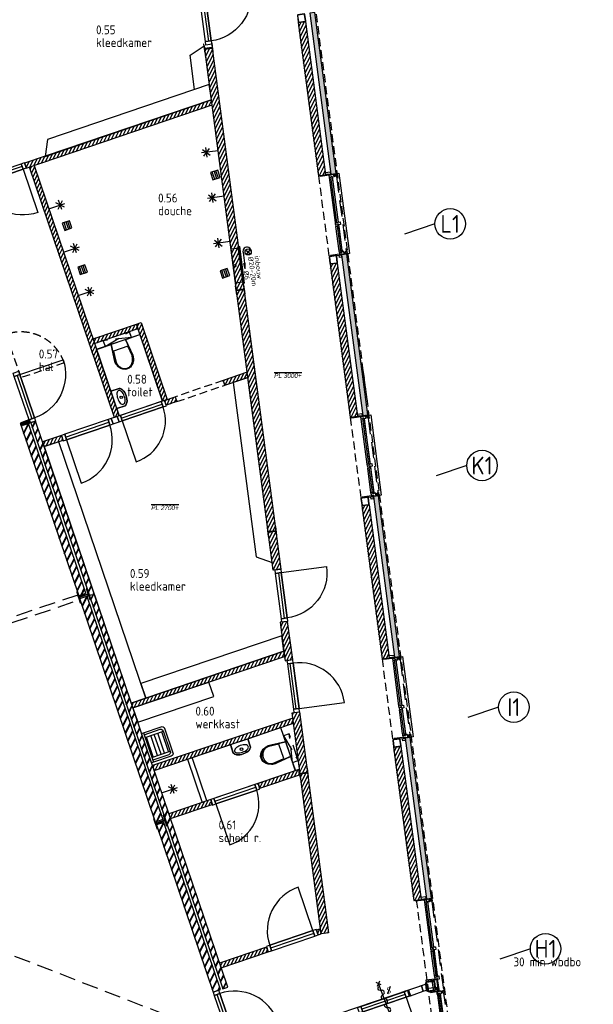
# Model space of a CAD drawing. Header units: millimetres. Extents: x -11937 to 214890, y -181324 to 108665.
# Tile 27 of 47: x 93616 to 104904, y -130331 to -110970. Entities that reach past the tile are written whole.
import ezdxf
from ezdxf.enums import TextEntityAlignment as Align
from ezdxf.xclip import XClip

# ---------------------------------------------------------------- set-up
doc = ezdxf.new("R2010")
doc.units = ezdxf.units.MM
doc.header["$LTSCALE"] = 100
doc.header["$XCLIPFRAME"] = 2
for name, pattern in [('082403 X-ref$0$DASHDOT2', [12.7, 6.35, -3.175, 0, -3.175]), ('082403 X-ref$0$DASHED2', [9.525, 6.35, -3.175]), ('082403 X-ref$0$HIDDEN2', [4.7625, 3.175, -1.5875])]:
    doc.linetypes.add(name, pattern=pattern)
for name, color, linetype in [('082403 X-ref$0$Alg-Dun-Arc', 8, 'Continuous'), ('082403 X-ref$0$Beveilig-Alg-Az', 253, 'Continuous'), ('082403 X-ref$0$Beveilig-Alg-Txt', 253, 'Continuous'), ('082403 X-ref$0$bib', 253, 'Continuous'), ('082403 X-ref$0$BiKoz-Draai-Az', 253, 'Continuous'), ('082403 X-ref$0$BiKoz-Hout-Az', 253, 'Continuous'), ('082403 X-ref$0$BiKoz-Hout-Drs', 253, 'Continuous'), ('082403 X-ref$0$BiWand-Bakst-Drs', 253, 'Continuous'), ('082403 X-ref$0$BuWand-Alg-Arc', 253, 'Continuous'), ('082403 X-ref$0$BuWand-Bakst-Drs', 253, 'Continuous'), ('082403 X-ref$0$Construct-Beton-Drs', 253, 'Continuous'), ('082403 X-ref$0$Construct-Staal-Drs', 253, 'Continuous'), ('082403 X-ref$0$Daken-Alg-Txt', 8, 'Continuous'), ('082403 X-ref$0$DIM25', 8, 'Continuous'), ('082403 X-ref$0$Inricht-Alg-Az', 253, 'Continuous'), ('082403 X-ref$0$InrSanit-Alg-Az', 253, 'Continuous'), ('082403 X-ref$0$kozijn', 8, 'Continuous'), ('082403 X-ref$0$kozijn1', 8, 'Continuous'), ('082403 X-ref$0$MTXT25-1', 253, 'Continuous'), ('082403 X-ref$0$MTXT35-1', 253, 'Continuous'), ('082403 X-ref$0$MTXT35-50', 253, 'Continuous'), ('082403 X-ref$0$nieuw uitzet', 253, 'Continuous'), ('082403 X-ref$0$Sanitair-Alg-Az', 253, 'Continuous'), ('082403 X-ref$0$Sanitair-Alg-Drs', 253, 'Continuous'), ('082403 X-ref$0$Stramien-Alg-Az', 9, '082403 X-ref$0$DASHDOT2'), ('082403 X-ref$0$Stramien-Alg-Drs', 8, 'Continuous'), ('082403 X-ref$0$Stramien-Alg-Txt', 253, 'Continuous'), ('082403 X-ref$0$TXT18', 253, 'Continuous'), ('082403 X-ref$0$Vloer-Alg-Arc', 253, 'Continuous'), ('082403 X-ref$0$VloerAfw-Hard-Az', 253, 'Continuous')]:
    doc.layers.add(name, color=color, linetype=linetype)
doc.layers.add('082403 X-ref$0$Opp mfa', color=8, linetype='Continuous', plot=False)
doc.styles.add('082403 X-ref$0$BOS', font='isocp.shx')
doc.styles.add('082403 X-ref$0$BOS3', font='isocp.shx')
doc.styles.add('082403 X-ref$0$Standard', font='isocp.shx')

# ---------------------------------------------------------------- blocks, each defined once
blk = doc.blocks.new('082403 X-ref$0$binkozdeur1034')
at = {"layer": '082403 X-ref$0$BiKoz-Draai-Az'}
blk.add_lwpolyline([(967, 0), (67, 0), (67, -900, 0.414214)], format="xyb", close=True, dxfattribs=at)
at = {"layer": '082403 X-ref$0$BiKoz-Hout-Az'}
blk.add_line((67, 57), (967, 57), dxfattribs=at)
blk.add_lwpolyline([(67, 0), (967, 0), (967, 114), (67, 114)], close=True, dxfattribs=at)
at = {"layer": '082403 X-ref$0$BiKoz-Hout-Drs'}
for points in [[(0, 0), (67, 0), (67, 114), (0, 114)], [(967, 0), (1034, 0), (1034, 114), (967, 114)]]:
    blk.add_lwpolyline(points, close=True, dxfattribs=at)
blk = doc.blocks.new('082403 X-ref$0$binkozdeur984')
at = {"layer": '082403 X-ref$0$BiKoz-Draai-Az'}
blk.add_lwpolyline([(917, 0), (67, 0), (67, -850, 0.414214)], format="xyb", close=True, dxfattribs=at)
at = {"layer": '082403 X-ref$0$BiKoz-Hout-Az'}
blk.add_line((67, 57), (917, 57), dxfattribs=at)
blk.add_lwpolyline([(67, 0), (917, 0), (917, 114), (67, 114)], close=True, dxfattribs=at)
at = {"layer": '082403 X-ref$0$BiKoz-Hout-Drs'}
for points in [[(0, 0), (67, 0), (67, 114), (0, 114)], [(917, 0), (984, 0), (984, 114), (917, 114)]]:
    blk.add_lwpolyline(points, close=True, dxfattribs=at)
blk = doc.blocks.new('082403 X-ref$0$toilethangend met reservoir')
at = {"layer": '082403 X-ref$0$BiKoz-Hout-Drs'}
blk.add_line((120, -175), (120, 725), dxfattribs=at)
at = {"layer": '082403 X-ref$0$Sanitair-Alg-Az', "linetype": '082403 X-ref$0$HIDDEN2'}
for p, q in [((120, 0), (0, 550)), ((120, 550), (0, 0))]:
    blk.add_line(p, q, dxfattribs=at)
blk.add_lwpolyline([(120, 550), (0, 550), (0, 0), (120, 0)], close=True, dxfattribs=at)
at = {"layer": '082403 X-ref$0$Sanitair-Alg-Az'}
blk.add_lwpolyline([(120, 424), (460, 460, -0.08399), (546, 445, -0.091257), (616, 406, -0.103849), (664, 344, -0.114925), (680, 275, -0.114925), (664, 206, -0.103849), (616, 144, -0.091257), (546, 105, -0.08399), (460, 90), (120, 126)], format="xyb", dxfattribs=at)
blk.add_lwpolyline([(462, 105, 0.081247), (541, 119, 0.091257), (606, 156, 0.103849), (650, 212, 0.114925), (665, 275, 0.114925), (650, 338, 0.103849), (606, 394, 0.091257), (541, 431, 0.081247), (462, 445), (260, 424), (260, 126)], format="xyb", close=True, dxfattribs=at)
blk = doc.blocks.new('082403 X-ref$0$fontein 1')
at = {"layer": '082403 X-ref$0$InrSanit-Alg-Az'}
blk.add_lwpolyline([(-66, -250, -0.243912), (-180, -175), (-180, 0), (180, 0), (180, -175, -0.243912), (66, -250, -0.070769)], format="xyb", close=True, dxfattribs=at)
blk.add_lwpolyline([(-140, -136), (-142, -150), (-140, -164), (-132, -177), (-120, -190), (-103, -200), (-103, -200), (-82, -208), (-57, -214), (-29, -218), (0, -219), (29, -218), (57, -214), (82, -208), (103, -200), (120, -190), (132, -177), (140, -164), (142, -150), (140, -136), (132, -123), (120, -110), (103, -100), (82, -92), (57, -86), (29, -82), (0, -81), (-29, -82), (-57, -86), (-82, -92), (-103, -100), (-120, -110), (-132, -123)], close=True, dxfattribs=at)
blk.add_circle((0, -155), 25, dxfattribs=at)
blk = doc.blocks.new('082403 X-ref$0$douche-kop')
at = {"layer": '082403 X-ref$0$Sanitair-Alg-Drs'}
for p, q in [((0, 0), (329, 0)), ((301, -67), (167, 67)), ((167, -67), (301, 67)), ((234, -95), (234, 95))]:
    blk.add_line(p, q, dxfattribs=at)
blk = doc.blocks.new('082403 X-ref$0$_K150x6.3')
at = {"layer": '082403 X-ref$0$Construct-Staal-Drs'}
for points in [[(60, 75), (-60, 75, 0.4142136), (-75, 60), (-75, -60, 0.4142136), (-60, -75), (60, -75, 0.4142136), (75, -60), (75, 60, 0.4142136)], [(60, 68.7), (-60, 68.7, 0.4142136), (-68.7, 60), (-68.7, -60, 0.4142136), (-60, -68.7), (60, -68.7, 0.4142136), (68.7, -60), (68.7, 60, 0.4142136)]]:
    blk.add_lwpolyline(points, format="xyb", close=True, dxfattribs=at)
blk = doc.blocks.new('082403 X-ref$0$schrobput')
at = {"layer": '082403 X-ref$0$VloerAfw-Hard-Az'}
for p, q in [((-37.5, -75), (-37.5, 75)), ((0, 75), (0, -75)), ((37.5, -75), (37.5, 75))]:
    blk.add_line(p, q, dxfattribs=at)
blk.add_lwpolyline([(-75, -75), (75, -75), (75, 75), (-75, 75)], close=True, dxfattribs=at)
blk = doc.blocks.new('082403 X-ref$0$_HEA180')
at = {"layer": '082403 X-ref$0$Construct-Staal-Drs'}
blk.add_lwpolyline([(-90, -85.5), (90, -85.5), (90, -76), (18, -76, -0.4142136), (3, -61), (3, 61, -0.4142136), (18, 76), (90, 76), (90, 85.5), (-90, 85.5), (-90, 76), (-18, 76, -0.4142136), (-3, 61), (-3, -61, -0.4142136), (-18, -76), (-90, -76)], format="xyb", close=True, dxfattribs=at)
blk = doc.blocks.new('082403 X-ref$0$uitstortgootsteen 460x610')
at = {"layer": '082403 X-ref$0$Sanitair-Alg-Az'}
for p, q in [((-206, -40), (-206, -420)), ((-206, -65), (206, -65)), ((-206, -156), (206, -156)), ((206, -40), (206, -420)), ((-206, -230), (206, -230)), ((-206, -304), (206, -304)), ((-206, -389), (206, -389))]:
    blk.add_line(p, q, dxfattribs=at)
blk.add_lwpolyline([(-305, 0), (305, 0), (305, -40), (-305, -40)], close=True, dxfattribs=at)
for points in [[(305, -40), (305, -410, -0.414214), (255, -460), (-255, -460, -0.414214), (-305, -410), (-305, -40)], [(265, -40), (265, -370, -0.414214), (215, -420), (-215, -420, -0.414214), (-265, -370), (-265, -40)]]:
    blk.add_lwpolyline(points, format="xyb", dxfattribs=at)
blk = doc.blocks.new('082403 X-ref$0$aangifte deur 30 minuten (zelfsluitend)')
at = {"layer": '082403 X-ref$0$Beveilig-Alg-Az'}
blk.add_line((0, -651), (0, 651), dxfattribs=at)
blk.add_lwpolyline([(0, -543, 1), (0, -362, -1), (0, -181, 1), (0, 0, -1), (0, 181, 1), (0, 362, -1), (0, 543)], format="xyb", dxfattribs=at)
for points in [[(-81, 568), (82, 732)], [(80, 571), (-78, 729)], [(-81, -735), (82, -571)], [(80, -732), (-78, -574)]]:
    blk.add_lwpolyline(points, dxfattribs=at)
blk = doc.blocks.new('082403 X-ref$0$brandslanghaspel 25-30m inbouw')
at = {"layer": '082403 X-ref$0$Beveilig-Alg-Az', "linetype": 'Continuous', "ltscale": 400}
blk.add_lwpolyline([(-367.5, 0), (367.5, 0), (367.5, -18, -0.414214), (364.5, -21), (-364.5, -21, -0.414214), (-367.5, -18)], format="xyb", close=True, dxfattribs=at)
at = {"layer": '082403 X-ref$0$Beveilig-Alg-Az'}
blk.add_lwpolyline([(-340, 0), (-340, 144), (340, 144), (340, 0)], close=True, dxfattribs=at)
at = {"layer": '082403 X-ref$0$Beveilig-Alg-Az', "linetype": '082403 X-ref$0$HIDDEN2', "ltscale": 0.1}
blk.add_lwpolyline([(19.999512, 144), (19.999512, 111.200195, -1), (-20.000488, 111.200192), (-20, 144)], format="xyb", dxfattribs=at)
blk = doc.blocks.new('082403 X-ref$0$brandslanghaspel 20m (inbouw)')
at = {"layer": '082403 X-ref$0$Beveilig-Alg-Az'}
for p, q in [((-86, 119), (86, 291)), ((-86, 291), (86, 119)), ((0, 0), (424, 0)), ((644, 0), (424, 30)), ((424, -30), (424, 30)), ((644, 0), (424, -30))]:
    blk.add_line(p, q, dxfattribs=at)
blk.add_circle((0, 205), 122, dxfattribs=at)
blk.add_arc((-27, 163), 165, 80.6472, 279.3528, dxfattribs=at)
at = {"layer": '082403 X-ref$0$Beveilig-Alg-Txt', "style": '082403 X-ref$0$BOS'}
for s, p in [('inbouw', (200, 424)), ('%%C20-20m', (202, 172)), ('%%C6', (728, -77))]:
    blk.add_text(s, height=200, dxfattribs=at).set_placement(p)
blk = doc.blocks.new('082403 X-ref$0$ruimtenummer met m2_1')
at = {"layer": '082403 X-ref$0$MTXT25-1', "style": '082403 X-ref$0$BOS'}
blk.add_attdef('OPPERVLAKTE', (0, 498), '', height=250, dxfattribs=at)
at = {"layer": '082403 X-ref$0$MTXT35-1', "style": '082403 X-ref$0$BOS'}
for tag, p in [('RUIMTENUMMER', (-8, 1448)), ('RUIMTENAAM', (-8, 948))]:
    blk.add_attdef(tag, p, '', height=350, dxfattribs=at)
blk = doc.blocks.new('*U85')
at = {"layer": '082403 X-ref$0$Construct-Staal-Drs'}
blk.add_lwpolyline([(-110, -105), (110, -105), (110, -94), (21.5, -94, -0.4142136), (3.5, -76), (3.5, 76, -0.4142136), (21.5, 94), (110, 94), (110, 105), (-110, 105), (-110, 94), (-21.5, 94, -0.4142136), (-3.5, 76), (-3.5, -76, -0.4142136), (-21.5, -94), (-110, -94)], format="xyb", close=True, dxfattribs=at)
blk = doc.blocks.new('*U84')
at = {"layer": '082403 X-ref$0$Construct-Staal-Drs'}
for points in [[(75, 90), (-75, 90, 0.414214), (-90, 75), (-90, -75, 0.414214), (-75, -90), (75, -90, 0.414214), (90, -75), (90, 75, 0.414214)], [(75, 80), (-75, 80, 0.414214), (-80, 75), (-80, -75, 0.414214), (-75, -80), (75, -80, 0.414214), (80, -75), (80, 75, 0.414214)]]:
    blk.add_lwpolyline(points, format="xyb", close=True, dxfattribs=at)
blk = doc.blocks.new('082403 X-ref$0$slot van binnenuit zonder sleutel')
at = {"layer": '082403 X-ref$0$Beveilig-Alg-Txt'}
blk.add_line((47, 157), (-47, -157), dxfattribs=at)
at = {"layer": '082403 X-ref$0$Beveilig-Alg-Txt', "style": '082403 X-ref$0$BOS'}
blk.add_text('S', height=250, dxfattribs=at).set_placement((0, 0), align=Align.MIDDLE)
blk = doc.blocks.new('082403 X-ref')
at = {"layer": '082403 X-ref$0$Alg-Dun-Arc'}
h = blk.add_hatch(dxfattribs=at)
h.set_pattern_fill('ANSI31', color=8, scale=5, style=0)
h.set_pattern_definition([(153.75, (44396.745, 54629.003), (7.0213, 14.2379), [])])
h.paths.add_polyline_path([(44191, 54580, -0.414214), (44216, 54631), (44286, 54655), (44308, 54591), (44200, 54555)])
h.paths.add_polyline_path([(44286, 54655), (44320, 54666), (44342, 54603), (44308, 54591)])
h.paths.add_polyline_path([(44320, 54666), (44358, 54679), (44380, 54616), (44342, 54603)])
at = {"layer": '082403 X-ref$0$BuWand-Alg-Arc'}
h = blk.add_hatch(color=8, dxfattribs=at)
h.paths.add_polyline_path([(49981, 62672), (49884, 62639), (50155, 60582), (50251, 60615)])
h.paths.add_polyline_path([(50251, 60615), (50155, 60582), (50296, 59508), (50396, 59521)])
h.paths.add_polyline_path([(49979, 62683), (49880, 62670), (49884, 62639), (49981, 62672)])
h = blk.add_hatch(dxfattribs=at)
h.set_pattern_fill('ANSI31', color=8, scale=18, angle=18.75, style=0)
h.set_pattern_definition([(63.75, (-1876.475, 14253.245), (-51.256277, 25.2768), [])])
h.paths.add_polyline_path([(49800, 62509), (49652, 62489), (50049, 59475), (50197, 59495)])
h = blk.add_hatch(dxfattribs=at)
h.set_pattern_fill('ANSI31', color=8, scale=18, angle=18.75, style=0)
h.paths.add_polyline_path([(49159, 51718), (49308, 51737), (47960, 61980), (47811, 61960)])
h = blk.add_hatch(dxfattribs=at)
h.set_pattern_fill('ANSI31', color=8, scale=18, style=0)
h.set_pattern_definition([(63.75, (17820.097, 3764.48), (-51.256277, 25.2768), [])])
h.paths.add_polyline_path([(44300, 59625), (44267, 59720), (47942, 60967), (47955, 60866)])
h = blk.add_hatch(dxfattribs=at)
h.set_pattern_fill('ANSI31', color=8, scale=18, angle=18.75, style=0)
h.paths.add_polyline_path([(44765, 58769), (44670, 58737), (46033, 54722), (46128, 54754), (46080, 54896), (45964, 55237), (45684, 56061)])
h.paths.add_polyline_path([(44456, 59678), (44362, 59646), (44670, 58737), (44765, 58769)])
h = blk.add_hatch(color=8, dxfattribs=at)
h.paths.add_polyline_path([(50606, 57921), (50510, 57888), (50922, 54757), (51021, 54770)])
h.paths.add_polyline_path([(50606, 57921), (50605, 57932), (50506, 57919), (50510, 57888)])
h = blk.add_hatch(dxfattribs=at)
h.set_pattern_fill('ANSI31', color=8, scale=18, angle=18.75, style=0)
h.set_pattern_definition([(63.75, (-1250.984, 9502.163), (-51.256277, 25.2768), [])])
h.paths.add_polyline_path([(50426, 57758), (50277, 57738), (50674, 54724), (50823, 54744)])
h = blk.add_hatch(dxfattribs=at)
h.set_pattern_fill('ANSI31', color=8, scale=18, angle=18.75, style=0)
h.paths.add_polyline_path([(46466, 56559), (45614, 56269), (45646, 56175), (46498, 56464)])
h = blk.add_hatch(dxfattribs=at)
h.set_pattern_fill('ANSI31', color=8, scale=18, angle=18.75, style=0)
h.paths.add_polyline_path([(46560, 56591), (46466, 56559), (46980, 55043), (47020, 55057), (47075, 55076)])
h = blk.add_hatch(dxfattribs=at)
h.set_pattern_fill('ANSI31', color=8, scale=18, angle=18.75, style=0)
h.paths.add_polyline_path([(48660, 55508), (48647, 55609), (48175, 55449), (48207, 55355)])
h = blk.add_hatch(dxfattribs=at)
h.set_pattern_fill('ANSI31', color=8, scale=18, angle=18.75, style=0)
h.paths.add_polyline_path([(47228, 55128), (47075, 55076), (47020, 55057), (47052, 54962), (47261, 55033)])
h = blk.add_hatch(dxfattribs=at)
h.set_pattern_fill('METSW', color=8, scale=2, style=0)
h.set_pattern_definition([(63.75, (25391.24, 62705.46), (-98.656, 48.65176), []), (63.75, (25386.42, 62719.67), (-98.656, 48.65176), [])])
h.paths.add_polyline_path([(45475, 51264), (45333, 51216), (44200, 54555), (44342, 54603)])
h = blk.add_hatch(dxfattribs=at)
h.set_pattern_fill('METSW', color=256, scale=2, style=0)
h.set_pattern_definition([(63.75, (28055.27, 55446.67), (-98.656, 48.65176), []), (63.75, (28050.45, 55460.87), (-98.656, 48.65176), [])])
h.paths.add_polyline_path([(48168, 43486), (48263, 43518), (44484, 54651), (44389, 54619)])
h = blk.add_hatch(dxfattribs=at)
h.set_pattern_fill('ANSI31', color=8, scale=18, angle=18.75, style=0)
h.paths.add_polyline_path([(44622, 54243), (44655, 54148), (45024, 54274), (44992, 54369)])
h = blk.add_hatch(color=8, dxfattribs=at)
h.paths.add_polyline_path([(51232, 53170), (51135, 53137), (51547, 50005), (51647, 50019)])
h.paths.add_polyline_path([(51232, 53170), (51230, 53181), (51131, 53168), (51135, 53137)])
h = blk.add_hatch(dxfattribs=at)
h.set_pattern_fill('ANSI31', color=8, scale=18, angle=18.75, style=0)
h.set_pattern_definition([(63.75, (-625.49, 4751.08), (-51.256277, 25.2768), [])])
h.paths.add_polyline_path([(51051, 53006), (50903, 52987), (51300, 49973), (51448, 49992)])
h = blk.add_hatch(dxfattribs=at)
h.set_pattern_fill('METSW', color=8, scale=2, style=0)
h.set_pattern_definition([(63.75, (27913.34, 58861.6), (-98.656, 48.65176), []), (63.75, (27908.52, 58875.8), (-98.656, 48.65176), [])])
h.paths.add_polyline_path([(46986, 46814), (46844, 46765), (45352, 51159), (45494, 51207)])
h = blk.add_hatch(dxfattribs=at)
h.set_pattern_fill('ANSI31', color=8, scale=18, angle=18.75, style=0)
h.paths.add_polyline_path([(49294, 50693), (49443, 50712), (49542, 49959), (49394, 49939)])
h = blk.add_hatch(dxfattribs=at)
h.set_pattern_fill('ANSI31', color=8, scale=18, angle=18.75, style=0)
h.paths.add_polyline_path([(46366, 49106), (46398, 49011), (49382, 50024), (49369, 50125)])
h = blk.add_hatch(dxfattribs=at)
h.set_pattern_fill('ANSI31', color=8, scale=18, angle=18.75, style=0)
h.paths.add_polyline_path([(46784, 47875), (46816, 47780), (49555, 48710), (49542, 48811)])
h = blk.add_hatch(dxfattribs=at)
h.set_pattern_fill('ANSI31', color=256, scale=18, angle=18.75, style=0)
h.paths.add_polyline_path([(49677, 48933), (49529, 48914), (50101, 44566), (50250, 44585)])
h = blk.add_hatch(color=256, dxfattribs=at)
h.paths.add_polyline_path([(51857, 48419), (51761, 48386), (52173, 45254), (52272, 45267)])
h.paths.add_polyline_path([(51857, 48419), (51856, 48430), (51756, 48417), (51761, 48386)])
h = blk.add_hatch(dxfattribs=at)
h.set_pattern_fill('ANSI31', color=256, scale=18, angle=18.75, style=0)
h.paths.add_polyline_path([(51677, 48255), (51528, 48236), (51925, 45222), (52074, 45241)])
h = blk.add_hatch(dxfattribs=at)
h.set_pattern_fill('ANSI31', color=8, scale=18, angle=18.75, style=0)
h.paths.add_polyline_path([(49678, 47696), (49665, 47797), (49637, 47787), (49637, 47787), (48852, 47521), (48884, 47426)])
h = blk.add_hatch(dxfattribs=at)
h.set_pattern_fill('ANSI31', color=8, scale=18, angle=18.75, style=0)
h.paths.add_polyline_path([(47105, 46928), (47138, 46833), (47952, 47110), (47920, 47204), (47854, 47182), (47854, 47182)])
h = blk.add_hatch(dxfattribs=at)
h.set_pattern_fill('METSW', color=256, scale=2, style=0)
h.set_pattern_definition([(63.75, (30418.7, 56181.05), (-98.656, 48.65176), []), (63.75, (30413.88, 56195.26), (-98.656, 48.65176), [])])
h.paths.add_polyline_path([(47979, 43422), (48121, 43470), (47005, 46757), (46863, 46709)])
h = blk.add_hatch(dxfattribs=at)
h.set_pattern_fill('ANSI31', color=256, scale=18, angle=18.75, style=0)
h.paths.add_polyline_path([(50088, 44667), (50009, 44640), (50041, 44545), (50101, 44566)])
h = blk.add_hatch(dxfattribs=at)
h.set_pattern_fill('ANSI31', color=256, scale=18, angle=18.75, style=0)
h.paths.add_polyline_path([(48102, 43993), (48134, 43898), (49062, 44213), (49030, 44308)])
at = {"color": 8}
for p, q in [((45337, 51154), (45588, 51239)), ((49845, 47739), (49730, 47724))]:
    blk.add_line(p, q, dxfattribs=at)
blk.add_line((52283, 43653), (52312, 43435))
at = {"layer": '082403 X-ref$0$BiKoz-Draai-Az', "color": 8, "linetype": '082403 X-ref$0$HIDDEN2', "ltscale": 0.5}
blk.add_lwpolyline([(45047, 55793), (44195, 55503), (43905, 56356, -0.414214)], format="xyb", close=True, dxfattribs=at)
at = {"layer": '082403 X-ref$0$BiKoz-Hout-Drs', "color": 8}
blk.add_lwpolyline([(46008, 54593), (46125, 54633), (46088, 54741), (45971, 54701)], close=True, dxfattribs=at)
at = {"layer": '082403 X-ref$0$BiKoz-Hout-Drs'}
for points in [[(52177, 43460), (52162, 43576), (52077, 43547), (52113, 43439)], [(51858, 43352), (51821, 43460), (51736, 43431), (51772, 43323)], [(51858, 43352), (52113, 43439), (52077, 43547), (51821, 43460)]]:
    blk.add_lwpolyline(points, close=True, dxfattribs=at)
at = {"layer": '082403 X-ref$0$BiWand-Bakst-Drs', "color": 8}
for points in [[(47960, 61980), (49308, 51737), (49159, 51718), (47811, 61960)], [(47955, 60866), (47942, 60967), (44267, 59720), (44300, 59625)], [(44362, 59646), (44456, 59678), (46128, 54754), (46033, 54722)], [(46498, 56464), (45646, 56175), (45614, 56269), (46466, 56559)], [(47075, 55076), (46980, 55043), (46466, 56559), (46560, 56591)], [(48207, 55355), (48660, 55508), (48647, 55609), (48175, 55449)], [(47261, 55033), (47052, 54962), (47020, 55057), (47228, 55128)], [(45333, 51216), (45475, 51264), (44342, 54603), (44200, 54555)], [(44655, 54148), (45024, 54274), (44992, 54369), (44622, 54243)], [(45352, 51159), (45494, 51207), (46986, 46814), (46844, 46765)], [(49542, 49959), (49443, 50712), (49294, 50693), (49394, 49939)], [(46398, 49011), (49382, 50024), (49369, 50125), (46366, 49106)], [(46784, 47875), (46816, 47780), (49555, 48710), (49542, 48811)], [(48893, 47429), (49678, 47696), (49665, 47797), (48861, 47524)], [(47138, 46833), (47961, 47113), (47929, 47208), (47105, 46928)]]:
    blk.add_lwpolyline(points, close=True, dxfattribs=at)
at = {"layer": '082403 X-ref$0$BiWand-Bakst-Drs', "color": 8, "linetype": '082403 X-ref$0$HIDDEN2', "ltscale": 0.5}
blk.add_lwpolyline([(47261, 55033), (48207, 55355), (48175, 55449), (47228, 55128)], close=True, dxfattribs=at)
at = {"layer": '082403 X-ref$0$BiWand-Bakst-Drs'}
for points in [[(48168, 43486), (48263, 43518), (44484, 54651), (44389, 54619)], [(49677, 48933), (50250, 44585), (50101, 44566), (49529, 48914)], [(47979, 43422), (48121, 43470), (47005, 46757), (46863, 46709)], [(50041, 44545), (50101, 44566), (50088, 44667), (50009, 44640)], [(48134, 43898), (49062, 44213), (49030, 44308), (48102, 43993)]]:
    blk.add_lwpolyline(points, close=True, dxfattribs=at)
at = {"layer": '082403 X-ref$0$BuWand-Bakst-Drs', "color": 8}
for points in [[(49880, 62670), (50296, 59508), (50396, 59521), (49979, 62683)], [(50506, 57919), (50922, 54757), (51021, 54770), (50605, 57932)], [(50506, 57919), (50922, 54757), (51021, 54770), (50605, 57932)], [(51131, 53168), (51547, 50005), (51647, 50019), (51230, 53181)]]:
    blk.add_lwpolyline(points, close=True, dxfattribs=at)
at = {"layer": '082403 X-ref$0$BuWand-Bakst-Drs'}
blk.add_lwpolyline([(51756, 48417), (52173, 45254), (52272, 45267), (51856, 48430)], close=True, dxfattribs=at)
at = {"layer": '082403 X-ref$0$Construct-Beton-Drs', "color": 8}
for points in [[(50049, 59475), (50197, 59495), (49800, 62509), (49652, 62489)], [(50674, 54724), (50823, 54744), (50426, 57758), (50277, 57738)], [(51300, 49973), (51448, 49992), (51051, 53006), (50903, 52987)]]:
    blk.add_lwpolyline(points, close=True, dxfattribs=at)
at = {"layer": '082403 X-ref$0$Construct-Beton-Drs'}
blk.add_lwpolyline([(51925, 45222), (52074, 45241), (51677, 48255), (51528, 48236)], close=True, dxfattribs=at)
at = {"layer": '082403 X-ref$0$Daken-Alg-Txt', "color": 8}
blk.add_lwpolyline([(44308, 54591), (44200, 54555), (44191, 54580, -0.414214), (44216, 54631), (44286, 54655)], format="xyb", close=True, dxfattribs=at)
blk.add_lwpolyline([(44380, 54616), (44308, 54591), (44286, 54655), (44358, 54679)], close=True, dxfattribs=at)
at = {"layer": '082403 X-ref$0$DIM25', "color": 8, "linetype": '082403 X-ref$0$DASHED2', "ltscale": 0.01}
for p, q in [((50397, 59486), (50342, 59478)), ((50597, 57967), (50542, 57959)), ((51022, 54734), (50968, 54727)), ((51222, 53216), (51168, 53208)), ((51648, 49983), (51593, 49976)), ((51848, 48464), (51793, 48457))]:
    blk.add_line(p, q, dxfattribs=at)
at = {"layer": '082403 X-ref$0$DIM25', "linetype": '082403 X-ref$0$DASHED2', "ltscale": 0.01}
for p, q in [((52273, 45232), (52219, 45225)), ((52511, 43426), (52457, 43419))]:
    blk.add_line(p, q, dxfattribs=at)
at = {"layer": '082403 X-ref$0$Inricht-Alg-Az', "linetype": '082403 X-ref$0$HIDDEN2'}
blk.add_line((48369, 42458), (35037, 47636), dxfattribs=at)
at = {"layer": '082403 X-ref$0$Inricht-Alg-Az', "color": 8}
for points in [[(47802, 62032), (47902, 61270), (47612, 61172), (47524, 61844)], [(44670, 59856), (47942, 60967), (47902, 61270), (44716, 60189)], [(49140, 51868), (48660, 55508), (48371, 55410), (48823, 51978)], [(44655, 54148), (46366, 49106), (46650, 49202), (44939, 54245)], [(46650, 49202), (49369, 50125), (49329, 50429), (46554, 49487)], [(46495, 48727), (47992, 49235), (47895, 49519), (46398, 49011)]]:
    blk.add_lwpolyline(points, close=True, dxfattribs=at)
at = {"layer": '082403 X-ref$0$Inricht-Alg-Az', "linetype": '082403 X-ref$0$HIDDEN2'}
blk.add_lwpolyline([(45344, 51135), (45312, 51230), (24599, 44199), (24631, 44104)], close=True, dxfattribs=at)
at = {"layer": '082403 X-ref$0$kozijn', "color": 8, "linetype": '082403 X-ref$0$HIDDEN2'}
for p, q in [((50403, 59459), (50596, 57994)), ((51028, 54708), (51221, 53243)), ((51654, 49957), (51847, 48492))]:
    blk.add_line(p, q, dxfattribs=at)
at = {"layer": '082403 X-ref$0$kozijn', "linetype": '082403 X-ref$0$HIDDEN2'}
for p, q in [((52279, 45206), (52510, 43453)), ((52982, 39870), (52517, 43399))]:
    blk.add_line(p, q, dxfattribs=at)
at = {"layer": '082403 X-ref$0$kozijn', "color": 8}
for points in [[(50296, 59445), (50294, 59455), (50319, 59458), (50320, 59448)], [(50320, 59448), (50319, 59458), (50294, 59455), (50296, 59445)], [(50315, 59507), (50451, 59525), (50660, 57943), (50523, 57925)], [(50921, 54694), (50920, 54704), (50945, 54707), (50946, 54697)], [(50946, 54697), (50945, 54707), (50920, 54704), (50921, 54694)], [(50940, 54756), (51077, 54774), (51285, 53192), (51148, 53174)], [(51547, 49943), (51545, 49953), (51570, 49956), (51571, 49946)], [(51571, 49946), (51570, 49956), (51545, 49953), (51547, 49943)], [(51566, 50005), (51702, 50023), (51911, 48440), (51774, 48422)]]:
    blk.add_lwpolyline(points, dxfattribs=at)
for points in [[(50496, 57917), (50502, 57872), (50462, 57867), (50456, 57912)], [(51121, 53166), (51127, 53121), (51087, 53116), (51082, 53161)], [(51747, 48415), (51753, 48370), (51713, 48365), (51707, 48410)]]:
    blk.add_lwpolyline(points, close=True, dxfattribs=at)
at = {"layer": '082403 X-ref$0$kozijn'}
for points in [[(52172, 45192), (52171, 45202), (52196, 45205), (52197, 45195)], [(52197, 45195), (52196, 45205), (52171, 45202), (52172, 45192)]]:
    blk.add_lwpolyline(points, dxfattribs=at)
at = {"layer": '082403 X-ref$0$kozijn1', "color": 8}
for p, q in [((50383, 58555), (50266, 59441)), ((50444, 58563), (50327, 59449)), ((50455, 58000), (50393, 58477)), ((50517, 58008), (50454, 58485)), ((51008, 53804), (50891, 54690)), ((51069, 53812), (50953, 54698)), ((51081, 53249), (51018, 53726)), ((51142, 53257), (51080, 53734)), ((51633, 49053), (51517, 49939)), ((51695, 49061), (51578, 49947)), ((51768, 48506), (51705, 48983)), ((51706, 48498), (51644, 48975))]:
    blk.add_line(p, q, dxfattribs=at)
at = {"layer": '082403 X-ref$0$kozijn1'}
for p, q in [((52259, 44301), (52142, 45188)), ((52320, 44310), (52204, 45196)), ((52332, 43747), (52269, 44224)), ((52393, 43755), (52331, 44232)), ((52442, 43389), (52792, 40727))]:
    blk.add_line(p, q, dxfattribs=at)
at = {"layer": '082403 X-ref$0$kozijn1', "color": 8}
for points in [[(50304, 59509), (50306, 59491), (50081, 59461), (50078, 59479)], [(50280, 59552), (50286, 59507), (50197, 59496), (50191, 59540)], [(50260, 59485), (50260, 59485), (50309, 59491), (50307, 59501), (50350, 59507), (50357, 59453), (50320, 59448), (50319, 59458), (50294, 59455), (50296, 59445), (50266, 59441)], [(50319, 59458), (50438, 58552), (50414, 58549), (50294, 59455)], [(50388, 59492), (50390, 59477), (50354, 59472), (50353, 59487)], [(50406, 59514), (50413, 59460), (50393, 59458), (50386, 59511)], [(50388, 58516), (50383, 58555), (50412, 58559), (50414, 58549), (50438, 58552), (50437, 58562), (50474, 58567), (50481, 58513), (50441, 58508), (50439, 58523)], [(50388, 58515), (50393, 58477), (50422, 58481), (50421, 58491), (50446, 58494), (50447, 58484), (50454, 58485), (50451, 58506), (50437, 58504), (50434, 58522)], [(50446, 58494), (50511, 57998), (50487, 57994), (50421, 58491)], [(50513, 57920), (50511, 57938), (50285, 57908), (50287, 57891)], [(50461, 57962), (50456, 58000), (50485, 58004), (50487, 57994), (50511, 57998), (50510, 58007), (50517, 58008), (50520, 57987), (50505, 57985), (50507, 57968)], [(50461, 57961), (50464, 57932), (50494, 57936), (50494, 57936), (50513, 57938), (50514, 57929), (50557, 57934), (50550, 57988), (50510, 57983), (50512, 57968)], [(50590, 57958), (50588, 57973), (50552, 57968), (50554, 57954)], [(50605, 57995), (50613, 57941), (50593, 57939), (50586, 57992)], [(50906, 54801), (50912, 54756), (50823, 54744), (50817, 54789)], [(50929, 54758), (50932, 54740), (50706, 54710), (50704, 54728)], [(50886, 54734), (50886, 54734), (50934, 54740), (50933, 54750), (50975, 54756), (50983, 54702), (50946, 54697), (50945, 54707), (50920, 54704), (50921, 54694), (50891, 54690)], [(50945, 54707), (51064, 53801), (51039, 53798), (50920, 54704)], [(51014, 54741), (51016, 54726), (50980, 54721), (50978, 54736)], [(51031, 54763), (51038, 54709), (51018, 54707), (51011, 54760)], [(51013, 53765), (51008, 53804), (51038, 53808), (51039, 53798), (51064, 53801), (51063, 53811), (51099, 53816), (51106, 53762), (51067, 53757), (51065, 53772)], [(51013, 53764), (51018, 53726), (51048, 53730), (51047, 53740), (51071, 53743), (51073, 53733), (51080, 53734), (51077, 53755), (51062, 53753), (51060, 53771)], [(51071, 53743), (51137, 53246), (51112, 53243), (51047, 53740)], [(51086, 53211), (51081, 53249), (51111, 53253), (51112, 53243), (51137, 53246), (51136, 53256), (51142, 53257), (51145, 53236), (51130, 53234), (51133, 53217)], [(51231, 53244), (51238, 53190), (51218, 53188), (51211, 53241)], [(51138, 53169), (51136, 53187), (50911, 53157), (50913, 53140)], [(51086, 53210), (51090, 53181), (51120, 53185), (51120, 53185), (51139, 53187), (51140, 53177), (51182, 53183), (51175, 53237), (51136, 53231), (51138, 53217)], [(51216, 53207), (51214, 53222), (51178, 53217), (51180, 53202)], [(51555, 50006), (51557, 49989), (51332, 49959), (51329, 49977)], [(51531, 50050), (51537, 50005), (51448, 49993), (51442, 50038)], [(51511, 49983), (51511, 49983), (51560, 49989), (51558, 49999), (51601, 50004), (51608, 49951), (51571, 49946), (51570, 49956), (51545, 49953), (51547, 49943), (51517, 49939)], [(51570, 49956), (51689, 49050), (51665, 49047), (51545, 49953)], [(51639, 49990), (51641, 49975), (51605, 49970), (51604, 49985)], [(51656, 50012), (51664, 49958), (51644, 49956), (51637, 50009)], [(51639, 49014), (51633, 49053), (51663, 49056), (51665, 49047), (51689, 49050), (51688, 49060), (51725, 49065), (51732, 49011), (51692, 49006), (51690, 49021)], [(51639, 49013), (51644, 48975), (51673, 48979), (51672, 48988), (51697, 48992), (51698, 48982), (51705, 48983), (51702, 49004), (51688, 49002), (51685, 49019)], [(51697, 48992), (51762, 48495), (51738, 48492), (51672, 48988)], [(51764, 48418), (51762, 48436), (51536, 48406), (51538, 48388)], [(51712, 48459), (51707, 48498), (51736, 48502), (51738, 48492), (51762, 48495), (51761, 48505), (51768, 48506), (51771, 48485), (51756, 48483), (51758, 48466)], [(51712, 48459), (51715, 48430), (51745, 48434), (51745, 48434), (51764, 48436), (51765, 48426), (51808, 48432), (51801, 48486), (51761, 48480), (51763, 48465)], [(51841, 48456), (51839, 48471), (51803, 48466), (51805, 48451)], [(51856, 48493), (51864, 48439), (51844, 48437), (51837, 48490)]]:
    blk.add_lwpolyline(points, close=True, dxfattribs=at)
at = {"layer": '082403 X-ref$0$kozijn1'}
for points in [[(52180, 45255), (52183, 45238), (51957, 45208), (51955, 45226)], [(52157, 45299), (52163, 45254), (52074, 45242), (52068, 45287)], [(52137, 45231), (52137, 45231), (52185, 45238), (52184, 45248), (52226, 45253), (52234, 45200), (52197, 45195), (52196, 45205), (52171, 45202), (52172, 45192), (52142, 45188)], [(52196, 45205), (52315, 44299), (52290, 44295), (52171, 45202)], [(52265, 45239), (52267, 45224), (52231, 45219), (52229, 45234)], [(52282, 45261), (52289, 45207), (52269, 45205), (52262, 45258)], [(52264, 44263), (52259, 44301), (52289, 44305), (52290, 44295), (52315, 44299), (52314, 44309), (52350, 44313), (52357, 44260), (52318, 44255), (52316, 44270)], [(52264, 44262), (52269, 44224), (52299, 44228), (52298, 44237), (52322, 44241), (52324, 44231), (52331, 44232), (52328, 44253), (52313, 44251), (52311, 44268)], [(52322, 44241), (52388, 43744), (52363, 43741), (52298, 44237)], [(52343, 43661), (52341, 43679), (52162, 43655), (52164, 43637)], [(52337, 43708), (52332, 43747), (52362, 43751), (52363, 43741), (52388, 43744), (52387, 43754), (52393, 43755), (52396, 43734), (52381, 43732), (52384, 43715)], [(52337, 43708), (52342, 43669), (52372, 43673), (52371, 43683), (52395, 43686), (52397, 43676), (52433, 43681), (52426, 43734), (52387, 43729), (52389, 43714)], [(52404, 43429), (52429, 43432), (52395, 43686), (52371, 43683)], [(52372, 43443), (52374, 43425), (52252, 43409), (52250, 43427)], [(52471, 43393), (52464, 43447), (52428, 43442), (52429, 43432), (52404, 43429), (52403, 43439), (52373, 43435), (52376, 43409), (52380, 43381), (52410, 43385), (52409, 43395), (52433, 43398), (52435, 43389)], [(52433, 43398), (52787, 40716), (52762, 40712), (52409, 43395)], [(52504, 43417), (52503, 43432), (52467, 43428), (52469, 43413)], [(52520, 43454), (52527, 43401), (52507, 43398), (52500, 43452)]]:
    blk.add_lwpolyline(points, close=True, dxfattribs=at)
at = {"layer": '082403 X-ref$0$MTXT35-50', "color": 8}
blk.add_lwpolyline([(48680, 56512), (48839, 55297)], dxfattribs=at)
at = {"layer": '082403 X-ref$0$nieuw uitzet', "linetype": '082403 X-ref$0$HIDDEN2', "ltscale": 0.5}
for p, q in [((48760, 72095), (52993, 39945)), ((51975, 45228), (52687, 39816))]:
    blk.add_line(p, q, dxfattribs=at)
at = {"layer": '082403 X-ref$0$nieuw uitzet', "color": 8, "linetype": '082403 X-ref$0$HIDDEN2', "ltscale": 0.5}
for p, q in [((50049, 59475), (50258, 57887)), ((50925, 55649), (51001, 55074)), ((50674, 54724), (50883, 53136)), ((51300, 49973), (51509, 48385))]:
    blk.add_line(p, q, dxfattribs=at)
at = {"layer": '082403 X-ref$0$Opp mfa'}
blk.add_lwpolyline([(50453, 42995), (51516, 34923), (54770, 35351), (54828, 35324), (54952, 35398), (54776, 35692), (53673, 37528), (53673, 37528), (53589, 37657, -0.098401), (52860, 39884), (52782, 40474), (52762, 40627), (52762, 40627), (52762, 40627), (52382, 43513), (52218, 43493), (52201, 43506), (52191, 43585)], format="xyb", close=True, dxfattribs=at)
at = {"layer": '082403 X-ref$0$Sanitair-Alg-Az', "color": 8}
blk.add_line((47470, 48002), (47759, 47150), dxfattribs=at)
at = {"layer": '082403 X-ref$0$Stramien-Alg-Az'}
for p, q in [((52342, 58527), (51695, 58307)), ((52968, 53776), (52301, 53550)), ((53593, 49025), (52907, 48792)), ((54219, 44274), (53513, 44034))]:
    blk.add_line(p, q, dxfattribs=at)
at = {"layer": '082403 X-ref$0$Stramien-Alg-Drs'}
for centre in [(52642, 58527), (53268, 53776), (53893, 49025), (54519, 44274)]:
    blk.add_circle(centre, 300, dxfattribs=at)
at = {"layer": '082403 X-ref$0$Vloer-Alg-Arc', "color": 8}
for points in [[(45684, 56061), (45969, 56158), (46044, 55824, 1.111669), (46395, 55943), (46251, 56253), (46536, 56350), (46980, 55043), (46128, 54754), (46080, 54896), (46245, 54952, 0.120194), (46279, 55014, 0.138018), (46263, 55149, 0.138018), (46194, 55265, 0.120194), (46130, 55293), (45964, 55237)], [(47564, 48034), (48316, 48289), (48372, 48124, 0.243912), (48504, 48089, 0.070769), (48629, 48131, 0.243912), (48713, 48239), (48657, 48405), (49305, 48625), (49400, 48345), (49111, 48279, 1.189189), (49230, 47929), (49499, 48053), (49594, 47773), (47854, 47182)]]:
    blk.add_lwpolyline(points, format="xyb", close=True, dxfattribs=at)
at = {"layer": '082403 X-ref$0$bib', "color": 8, "xscale": -1}
for p, rotation in [((47814, 63085), 97.50000000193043), ((44151, 55630), 108.7499999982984), ((49308, 51737), 97.50000000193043)]:
    blk.add_blockref('082403 X-ref$0$binkozdeur1034', p, dxfattribs=dict(at, rotation=rotation))
at = {"layer": '082403 X-ref$0$bib', "color": 8}
for name, p, rotation in [('082403 X-ref$0$_K150x6.3', (49716, 62573), 7.499999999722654), ('082403 X-ref$0$_HEA180', (47884, 61983), 97.5000000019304), ('082403 X-ref$0$douche-kop', (48074, 59965), 187.5000000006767), ('082403 X-ref$0$schrobput', (48020, 59488), 18.74999999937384), ('082403 X-ref$0$douche-kop', (48191, 59072), 187.5000000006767), ('082403 X-ref$0$douche-kop', (44746, 58826), 18.74999999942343), ('082403 X-ref$0$schrobput', (45104, 58494), 18.74999999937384), ('082403 X-ref$0$douche-kop', (45035, 57974), 18.74999999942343), ('082403 X-ref$0$douche-kop', (48309, 58180), 187.5000000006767), ('082403 X-ref$0$brandslanghaspel 25-30m inbouw', (48520, 57721), 97.5000000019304), ('082403 X-ref$0$_K150x6.3', (50342, 57822), 7.499999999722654), ('082403 X-ref$0$schrobput', (45407, 57628), 18.74999999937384), ('082403 X-ref$0$schrobput', (48208, 57558), 18.74999999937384), ('082403 X-ref$0$douche-kop', (45324, 57121), 18.74999999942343), ('082403 X-ref$0$_HEA180', (48509, 57231), 97.5000000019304), ('082403 X-ref$0$toilethangend met reservoir', (45811, 56231), 288.7499999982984), ('082403 X-ref$0$fontein 1', (46022, 55067), 108.7499999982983), ('082403 X-ref$0$binkozdeur984', (46125, 54633), 18.74999999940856), ('082403 X-ref$0$binkozdeur1034', (45029, 54261), 18.74999999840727), ('082403 X-ref$0$_K150x6.3', (50967, 53071), 7.499999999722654), ('082403 X-ref$0$_HEA180', (49135, 52480), 97.5000000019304), ('*U85', (45427, 51216), 108.7500000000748), ('082403 X-ref$0$binkozdeur1034', (49677, 48933), 97.5000000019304), ('082403 X-ref$0$uitstortgootsteen 460x610', (46667, 48220), 108.7499999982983), ('082403 X-ref$0$toilethangend met reservoir', (49475, 48498), 198.7499999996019), ('082403 X-ref$0$fontein 1', (48486, 48347), 18.74999999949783), ('082403 X-ref$0$_K150x6.3', (51593, 48320), 7.499999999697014), ('082403 X-ref$0$_HEA180', (49760, 47728), 97.5000000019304), ('082403 X-ref$0$douche-kop', (46961, 47340), 18.74999999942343), ('082403 X-ref$0$binkozdeur984', (47966, 47100), 18.74999999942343), ('*U85', (46938, 46766), 108.7500000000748)]:
    blk.add_blockref(name, p, dxfattribs=dict(at, rotation=rotation))
ref = blk.add_blockref('082403 X-ref$0$ruimtenummer met m2_1', (45677, 61531), dxfattribs=dict(at, xscale=0.5, yscale=0.5, zscale=0.5))
ref.add_attrib('RUIMTENUMMER', '0.55', (45673, 62256), dxfattribs={"layer": '082403 X-ref$0$MTXT35-1', "height": 175, "style": '082403 X-ref$0$BOS'})
ref.add_attrib('RUIMTENAAM', 'kleedkamer', (45673, 62006), dxfattribs={"layer": '082403 X-ref$0$MTXT35-1', "height": 175, "style": '082403 X-ref$0$BOS'})
at = {"layer": '082403 X-ref$0$bib', "xscale": -1}
for p, rotation in [((44300, 59625), 18.75000000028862), ((51836, 43344), 18.74999999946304)]:
    blk.add_blockref('082403 X-ref$0$binkozdeur1034', p, dxfattribs=dict(at, rotation=rotation))
at = {"layer": '082403 X-ref$0$bib', "color": 8}
ref = blk.add_blockref('082403 X-ref$0$ruimtenummer met m2_1', (46897, 58225), dxfattribs=dict(at, xscale=0.5, yscale=0.5, zscale=0.5))
ref.add_attrib('RUIMTENUMMER', '0.56', (46894, 58949), dxfattribs={"layer": '082403 X-ref$0$MTXT35-1', "height": 175, "style": '082403 X-ref$0$BOS'})
ref.add_attrib('RUIMTENAAM', 'douche', (46894, 58699), dxfattribs={"layer": '082403 X-ref$0$MTXT35-1', "height": 175, "style": '082403 X-ref$0$BOS'})
at = {"layer": '082403 X-ref$0$bib', "color": 8, "xscale": 0.4999999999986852, "yscale": 0.4999999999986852, "zscale": 0.4999999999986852, "rotation": 277.8165000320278}
blk.add_blockref('082403 X-ref$0$brandslanghaspel 20m (inbouw)', (48565, 57963), dxfattribs=at)
at = {"layer": '082403 X-ref$0$bib', "color": 8}
ref = blk.add_blockref('082403 X-ref$0$ruimtenummer met m2_1', (44551, 55158), dxfattribs=dict(at, xscale=0.5, yscale=0.5, zscale=0.5))
ref.add_attrib('RUIMTENUMMER', '0.57', (44547, 55882), dxfattribs={"layer": '082403 X-ref$0$MTXT35-1', "height": 175, "style": '082403 X-ref$0$BOS'})
ref.add_attrib('RUIMTENAAM', 'hal', (44547, 55632), dxfattribs={"layer": '082403 X-ref$0$MTXT35-1', "height": 175, "style": '082403 X-ref$0$BOS'})
ref = blk.add_blockref('082403 X-ref$0$ruimtenummer met m2_1', (46290, 54661), dxfattribs=dict(at, xscale=0.5, yscale=0.5, zscale=0.5))
ref.add_attrib('RUIMTENUMMER', '0.58', (46286, 55386), dxfattribs={"layer": '082403 X-ref$0$MTXT35-1', "height": 175, "style": '082403 X-ref$0$BOS'})
ref.add_attrib('RUIMTENAAM', 'toilet', (46286, 55136), dxfattribs={"layer": '082403 X-ref$0$MTXT35-1', "height": 175, "style": '082403 X-ref$0$BOS'})
ref = blk.add_blockref('082403 X-ref$0$ruimtenummer met m2_1', (46344, 50841), dxfattribs=dict(at, xscale=0.5, yscale=0.5, zscale=0.5))
ref.add_attrib('RUIMTENUMMER', '0.59', (46340, 51566), dxfattribs={"layer": '082403 X-ref$0$MTXT35-1', "height": 175, "style": '082403 X-ref$0$BOS'})
ref.add_attrib('RUIMTENAAM', 'kleedkamer', (46340, 51316), dxfattribs={"layer": '082403 X-ref$0$MTXT35-1', "height": 175, "style": '082403 X-ref$0$BOS'})
ref = blk.add_blockref('082403 X-ref$0$ruimtenummer met m2_1', (47633, 48135), dxfattribs=dict(at, xscale=0.5, yscale=0.5, zscale=0.5))
ref.add_attrib('RUIMTENUMMER', '0.60', (47629, 48859), dxfattribs={"layer": '082403 X-ref$0$MTXT35-1', "height": 175, "style": '082403 X-ref$0$BOS'})
ref.add_attrib('RUIMTENAAM', 'werkkast', (47629, 48609), dxfattribs={"layer": '082403 X-ref$0$MTXT35-1', "height": 175, "style": '082403 X-ref$0$BOS'})
ref = blk.add_blockref('082403 X-ref$0$ruimtenummer met m2_1', (48089, 45898), dxfattribs=dict(at, xscale=0.5, yscale=0.5, zscale=0.5))
ref.add_attrib('RUIMTENUMMER', '0.61', (48085, 46622), dxfattribs={"layer": '082403 X-ref$0$MTXT35-1', "height": 175, "style": '082403 X-ref$0$BOS'})
ref.add_attrib('RUIMTENAAM', 'scheid r.', (48085, 46372), dxfattribs={"layer": '082403 X-ref$0$MTXT35-1', "height": 175, "style": '082403 X-ref$0$BOS'})
at = {"layer": '082403 X-ref$0$bib'}
for name, p, rotation in [('082403 X-ref$0$binkozdeur1034', (50005, 44653), 198.7499999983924), ('082403 X-ref$0$binkozdeur1034', (48419, 42479), 108.7500968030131), ('*U84', (52258, 43539), 7.500000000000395)]:
    blk.add_blockref(name, p, dxfattribs=dict(at, rotation=rotation))
at = {"layer": '082403 X-ref$0$bib', "xscale": 0.4999999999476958, "yscale": 0.4999999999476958, "zscale": 0.4999999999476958, "rotation": 20.47323131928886}
blk.add_blockref('082403 X-ref$0$aangifte deur 30 minuten (zelfsluitend)', (51348, 43285), dxfattribs=at)
at = {"layer": '082403 X-ref$0$bib', "xscale": 0.5, "yscale": 0.5, "zscale": 0.5}
blk.add_blockref('082403 X-ref$0$slot van binnenuit zonder sleutel', (51434, 43457), dxfattribs=at)
at = {"layer": '082403 X-ref$0$MTXT35-50', "insert": (53887, 44104), "char_height": 175, "width": 1834.98, "attachment_point": 1, "style": '082403 X-ref$0$BOS3'}
blk.add_mtext('30 min wbdbo', dxfattribs=at)
at = {"layer": '082403 X-ref$0$Stramien-Alg-Txt', "style": '082403 X-ref$0$Standard'}
for s, p in [('L1', (52642, 58527)), ('K1', (53268, 53776)), ('I1', (53893, 49025)), ('H1', (54519, 44274))]:
    blk.add_text(s, height=350, dxfattribs=at).set_placement(p, align=Align.MIDDLE)
at = {"layer": '082403 X-ref$0$TXT18', "color": 8, "char_height": 90, "width": 612.16, "attachment_point": 1, "style": '082403 X-ref$0$BOS3'}
for s, insert in [('{\\fArial|b0|i1|c0|p34;\\OPL 3000+}', (49178, 55589)), ('{\\fArial|b0|i1|c0|p34;\\OPL 2700+}', (46759, 52990))]:
    blk.add_mtext(s, dxfattribs=dict(at, insert=insert))

msp = doc.modelspace()

# ---------------------------------------------------------------- block references
ref = msp.add_blockref('082403 X-ref', (49446, -173513))
XClip(ref).set_block_clipping_path([(-24555.726573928, -7811.8301967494), (165444.273426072, 82188.1698032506)])

doc.saveas('drawing.dxf')
